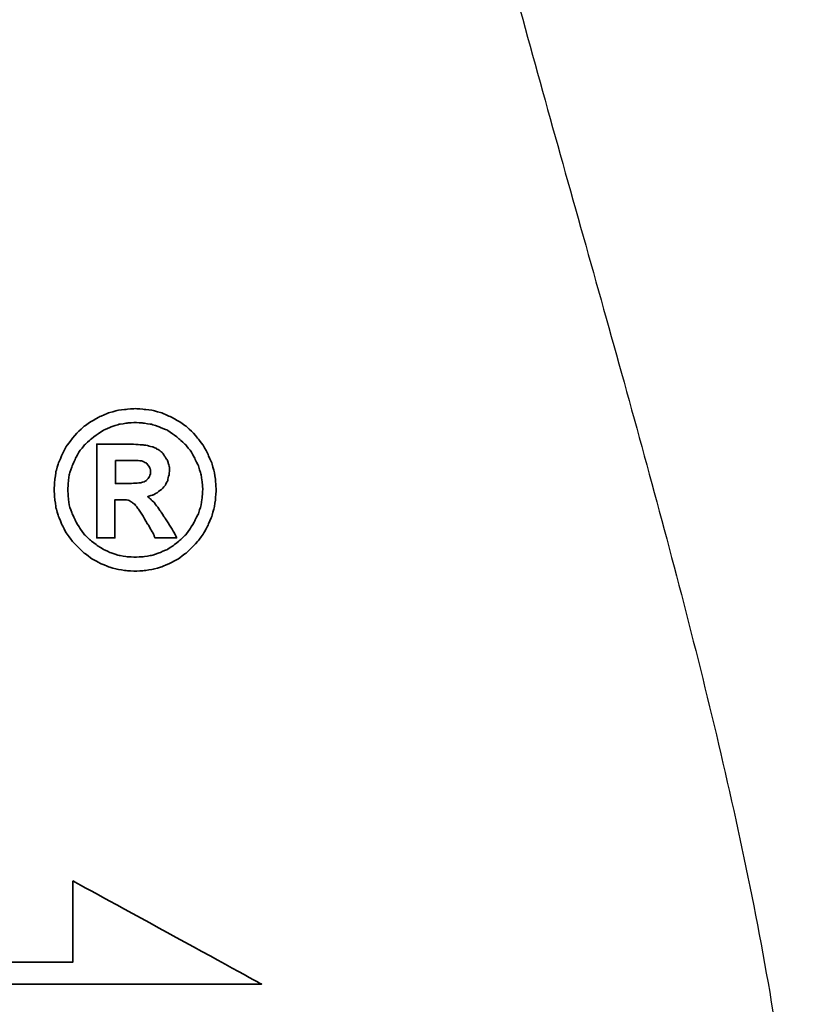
# Model space of a CAD drawing. Header units: millimetres. Extents: x 13 to 548, y 152 to 342.
# Tile 44 of 47: x 448.39 to 456, y 198.42 to 207.91. Entities that reach past the tile are written whole.
import ezdxf

# ---------------------------------------------------------------- set-up
doc = ezdxf.new("R2010")
doc.units = ezdxf.units.MM
doc.header["$LTSCALE"] = 0.15
for name, color, linetype in [('DIM', 4, 'CONTINUOUS'), ('layer 1', 7, 'CONTINUOUS'), ('OUT', 3, 'CONTINUOUS')]:
    doc.layers.add(name, color=color, linetype=linetype)

# ---------------------------------------------------------------- blocks, each defined once
blk = doc.blocks.new('TBI MOTION logo(完整正式版)')
at = {"layer": 'layer 1', "color": 22, "lineweight": 35}
for points, knots in [([(81.20634, 4.98624), (81.20634, 4.98624), (81.18649, 5.32862), (81.18649, 5.32862), (81.18649, 5.32862), (81.18649, 5.32862), (81.13886, 5.66206), (81.13886, 5.66206), (81.13886, 5.66206), (81.13886, 5.66206), (81.04359, 5.97764), (81.04359, 5.97764), (81.04359, 5.97764), (81.04359, 5.97764), (80.91061, 6.29124), (80.91061, 6.29124), (80.91061, 6.29124), (80.91061, 6.29124), (80.75778, 6.58697), (80.75778, 6.58697), (80.75778, 6.58697), (80.75778, 6.58697), (80.5593, 6.85294), (80.5593, 6.85294), (80.5593, 6.85294), (80.5593, 6.85294), (80.33105, 7.1189), (80.33105, 7.1189), (80.33105, 7.1189), (80.33105, 7.1189), (80.09287, 7.33921), (80.09287, 7.33921), (80.09287, 7.33921), (80.09287, 7.33921), (79.815, 7.51982), (79.815, 7.51982), (79.815, 7.51982), (79.815, 7.51982), (79.51133, 7.69051), (79.51133, 7.69051), (79.51133, 7.69051), (79.51133, 7.69051), (79.19773, 7.8235), (79.19773, 7.8235), (79.19773, 7.8235), (79.19773, 7.8235), (78.88215, 7.91877), (78.88215, 7.91877), (78.88215, 7.91877), (78.88215, 7.91877), (78.54871, 7.95846), (78.54871, 7.95846), (78.54871, 7.95846), (78.54871, 7.95846), (78.21526, 7.98625), (78.21526, 7.98625), (78.21526, 7.98625), (78.21526, 7.98625), (77.87388, 7.95846), (77.87388, 7.95846), (77.87388, 7.95846), (77.87388, 7.95846), (77.54044, 7.91877), (77.54044, 7.91877), (77.54044, 7.91877), (77.54044, 7.91877), (77.22485, 7.8235), (77.22485, 7.8235), (77.22485, 7.8235), (77.22485, 7.8235), (76.91027, 7.69051), (76.91027, 7.69051), (76.91027, 7.69051), (76.91027, 7.69051), (76.6056, 7.51982), (76.6056, 7.51982), (76.6056, 7.51982), (76.6056, 7.51982), (76.32972, 7.33921), (76.32972, 7.33921), (76.32972, 7.33921), (76.32972, 7.33921), (76.09154, 7.1189), (76.09154, 7.1189), (76.09154, 7.1189), (76.09154, 7.1189), (75.86329, 6.85294), (75.86329, 6.85294), (75.86329, 6.85294), (75.86329, 6.85294), (75.66382, 6.58697), (75.66382, 6.58697), (75.66382, 6.58697), (75.66382, 6.58697), (75.51099, 6.29124), (75.51099, 6.29124), (75.51099, 6.29124), (75.51099, 6.29124), (75.37702, 5.97764), (75.37702, 5.97764), (75.37702, 5.97764), (75.37702, 5.97764), (75.28175, 5.66206), (75.28175, 5.66206), (75.28175, 5.66206), (75.28175, 5.66206), (75.23411, 5.32862), (75.23411, 5.32862), (75.23411, 5.32862), (75.23411, 5.32862), (75.21625, 4.98624), (75.21625, 4.98624), (75.21625, 4.98624), (75.21625, 4.98624), (75.23411, 4.6528), (75.23411, 4.6528), (75.23411, 4.6528), (75.23411, 4.6528), (75.28175, 4.32035), (75.28175, 4.32035), (75.28175, 4.32035), (75.28175, 4.32035), (75.37702, 3.99583), (75.37702, 3.99583), (75.37702, 3.99583), (75.37702, 3.99583), (75.51099, 3.68224), (75.51099, 3.68224), (75.51099, 3.68224), (75.51099, 3.68224), (75.66382, 3.38749), (75.66382, 3.38749), (75.66382, 3.38749), (75.66382, 3.38749), (75.86329, 3.10963), (75.86329, 3.10963), (75.86329, 3.10963), (75.86329, 3.10963), (76.09154, 2.87145), (76.09154, 2.87145), (76.09154, 2.87145), (76.09154, 2.87145), (76.32972, 2.6432), (76.32972, 2.6432), (76.32972, 2.6432), (76.32972, 2.6432), (76.6056, 2.43381), (76.6056, 2.43381), (76.6056, 2.43381), (76.6056, 2.43381), (76.91027, 2.27205), (76.91027, 2.27205), (76.91027, 2.27205), (76.91027, 2.27205), (77.22485, 2.13906), (77.22485, 2.13906), (77.22485, 2.13906), (77.22485, 2.13906), (77.54044, 2.0438), (77.54044, 2.0438), (77.54044, 2.0438), (77.54044, 2.0438), (77.87388, 1.99616), (77.87388, 1.99616), (77.87388, 1.99616), (77.87388, 1.99616), (78.21526, 1.97631), (78.21526, 1.97631), (78.21526, 1.97631), (78.21526, 1.97631), (78.54871, 1.99616), (78.54871, 1.99616), (78.54871, 1.99616), (78.54871, 1.99616), (78.88215, 2.0438), (78.88215, 2.0438), (78.88215, 2.0438), (78.88215, 2.0438), (79.19773, 2.13906), (79.19773, 2.13906), (79.19773, 2.13906), (79.19773, 2.13906), (79.51133, 2.27205), (79.51133, 2.27205), (79.51133, 2.27205), (79.51133, 2.27205), (79.815, 2.43381), (79.815, 2.43381), (79.815, 2.43381), (79.815, 2.43381), (80.09287, 2.6432), (80.09287, 2.6432), (80.09287, 2.6432), (80.09287, 2.6432), (80.33105, 2.87145), (80.33105, 2.87145), (80.33105, 2.87145), (80.33105, 2.87145), (80.5593, 3.10963), (80.5593, 3.10963), (80.5593, 3.10963), (80.5593, 3.10963), (80.75778, 3.38749), (80.75778, 3.38749), (80.75778, 3.38749), (80.75778, 3.38749), (80.91061, 3.68224), (80.91061, 3.68224), (80.91061, 3.68224), (80.91061, 3.68224), (81.04359, 3.99583), (81.04359, 3.99583), (81.04359, 3.99583), (81.04359, 3.99583), (81.13886, 4.32035), (81.13886, 4.32035), (81.13886, 4.32035), (81.13886, 4.32035), (81.18649, 4.6528), (81.18649, 4.6528), (81.18649, 4.6528), (81.18649, 4.6528), (81.20634, 4.98624), (81.20634, 4.98624)], [0, 0, 0, 0, 0.01785714, 0.01785714, 0.01785714, 0.01785715, 0.03571429, 0.03571429, 0.03571429, 0.0357143, 0.05357143, 0.05357143, 0.05357143, 0.05357144, 0.07142857, 0.07142857, 0.07142857, 0.07142858, 0.08928571, 0.08928571, 0.08928571, 0.08928572, 0.10714286, 0.10714286, 0.10714286, 0.10714287, 0.125, 0.125, 0.125, 0.12500001, 0.14285714, 0.14285714, 0.14285714, 0.14285715, 0.16071429, 0.16071429, 0.16071429, 0.1607143, 0.17857143, 0.17857143, 0.17857143, 0.17857144, 0.19642857, 0.19642857, 0.19642857, 0.19642858, 0.21428571, 0.21428571, 0.21428571, 0.21428572, 0.23214286, 0.23214286, 0.23214286, 0.23214287, 0.25, 0.25, 0.25, 0.25000001, 0.26785714, 0.26785714, 0.26785714, 0.26785715, 0.28571429, 0.28571429, 0.28571429, 0.2857143, 0.30357143, 0.30357143, 0.30357143, 0.30357144, 0.32142857, 0.32142857, 0.32142857, 0.32142858, 0.33928571, 0.33928571, 0.33928571, 0.33928572, 0.35714286, 0.35714286, 0.35714286, 0.35714287, 0.375, 0.375, 0.375, 0.37500001, 0.39285714, 0.39285714, 0.39285714, 0.39285715, 0.41071429, 0.41071429, 0.41071429, 0.4107143, 0.42857143, 0.42857143, 0.42857143, 0.42857144, 0.44642857, 0.44642857, 0.44642857, 0.44642858, 0.46428571, 0.46428571, 0.46428571, 0.46428572, 0.48214286, 0.48214286, 0.48214286, 0.48214287, 0.5, 0.5, 0.5, 0.50000001, 0.51785714, 0.51785714, 0.51785714, 0.51785715, 0.53571429, 0.53571429, 0.53571429, 0.5357143, 0.55357143, 0.55357143, 0.55357143, 0.55357144, 0.57142857, 0.57142857, 0.57142857, 0.57142858, 0.58928571, 0.58928571, 0.58928571, 0.58928572, 0.60714286, 0.60714286, 0.60714286, 0.60714287, 0.625, 0.625, 0.625, 0.62500001, 0.64285714, 0.64285714, 0.64285714, 0.64285715, 0.66071429, 0.66071429, 0.66071429, 0.6607143, 0.67857143, 0.67857143, 0.67857143, 0.67857144, 0.69642857, 0.69642857, 0.69642857, 0.69642858, 0.71428571, 0.71428571, 0.71428571, 0.71428572, 0.73214286, 0.73214286, 0.73214286, 0.73214287, 0.75, 0.75, 0.75, 0.75000001, 0.76785714, 0.76785714, 0.76785714, 0.76785715, 0.78571429, 0.78571429, 0.78571429, 0.7857143, 0.80357143, 0.80357143, 0.80357143, 0.80357144, 0.82142857, 0.82142857, 0.82142857, 0.82142858, 0.83928571, 0.83928571, 0.83928571, 0.83928572, 0.85714286, 0.85714286, 0.85714286, 0.85714287, 0.875, 0.875, 0.875, 0.87500001, 0.89285714, 0.89285714, 0.89285714, 0.89285715, 0.91071429, 0.91071429, 0.91071429, 0.9107143, 0.92857143, 0.92857143, 0.92857143, 0.92857144, 0.94642857, 0.94642857, 0.94642857, 0.94642858, 0.96428571, 0.96428571, 0.96428571, 0.96428572, 0.98214286, 0.98214286, 0.98214286, 0.98214287, 1, 1, 1, 1]), ([(80.71014, 4.98624), (80.71014, 4.98624), (80.69129, 5.29091), (80.69129, 5.29091), (80.69129, 5.29091), (80.69129, 5.29091), (80.64464, 5.57672), (80.64464, 5.57672), (80.64464, 5.57672), (80.64464, 5.57672), (80.54937, 5.87245), (80.54937, 5.87245), (80.54937, 5.87245), (80.54937, 5.87245), (80.41639, 6.14833), (80.41639, 6.14833), (80.41639, 6.14833), (80.41639, 6.14833), (80.27349, 6.41429), (80.27349, 6.41429), (80.27349, 6.41429), (80.27349, 6.41429), (80.08295, 6.64255), (80.08295, 6.64255), (80.08295, 6.64255), (80.08295, 6.64255), (79.86264, 6.84301), (79.86264, 6.84301), (79.86264, 6.84301), (79.86264, 6.84301), (79.63439, 7.03355), (79.63439, 7.03355), (79.63439, 7.03355), (79.63439, 7.03355), (79.37835, 7.1963), (79.37835, 7.1963), (79.37835, 7.1963), (79.37835, 7.1963), (79.10246, 7.30944), (79.10246, 7.30944), (79.10246, 7.30944), (79.10246, 7.30944), (78.81665, 7.40471), (78.81665, 7.40471), (78.81665, 7.40471), (78.81665, 7.40471), (78.511, 7.45234), (78.511, 7.45234), (78.511, 7.45234), (78.511, 7.45234), (78.21526, 7.47219), (78.21526, 7.47219), (78.21526, 7.47219), (78.21526, 7.47219), (77.9106, 7.45234), (77.9106, 7.45234), (77.9106, 7.45234), (77.9106, 7.45234), (77.61685, 7.40471), (77.61685, 7.40471), (77.61685, 7.40471), (77.61685, 7.40471), (77.32012, 7.30944), (77.32012, 7.30944), (77.32012, 7.30944), (77.32012, 7.30944), (77.06309, 7.1963), (77.06309, 7.1963), (77.06309, 7.1963), (77.06309, 7.1963), (76.80606, 7.03355), (76.80606, 7.03355), (76.80606, 7.03355), (76.80606, 7.03355), (76.55797, 6.84301), (76.55797, 6.84301), (76.55797, 6.84301), (76.55797, 6.84301), (76.34063, 6.64255), (76.34063, 6.64255), (76.34063, 6.64255), (76.34063, 6.64255), (76.1491, 6.41429), (76.1491, 6.41429), (76.1491, 6.41429), (76.1491, 6.41429), (76.0062, 6.14833), (76.0062, 6.14833), (76.0062, 6.14833), (76.0062, 6.14833), (75.88314, 5.87245), (75.88314, 5.87245), (75.88314, 5.87245), (75.88314, 5.87245), (75.77794, 5.57672), (75.77794, 5.57672), (75.77794, 5.57672), (75.77794, 5.57672), (75.73924, 5.29091), (75.73924, 5.29091), (75.73924, 5.29091), (75.73924, 5.29091), (75.72039, 4.98624), (75.72039, 4.98624), (75.72039, 4.98624), (75.72039, 4.98624), (75.73924, 4.67165), (75.73924, 4.67165), (75.73924, 4.67165), (75.73924, 4.67165), (75.77794, 4.37791), (75.77794, 4.37791), (75.77794, 4.37791), (75.77794, 4.37791), (75.88314, 4.10102), (75.88314, 4.10102), (75.88314, 4.10102), (75.88314, 4.10102), (76.0062, 3.83407), (76.0062, 3.83407), (76.0062, 3.83407), (76.0062, 3.83407), (76.15902, 3.56811), (76.15902, 3.56811), (76.15902, 3.56811), (76.15902, 3.56811), (76.34063, 3.32001), (76.34063, 3.32001), (76.34063, 3.32001), (76.34063, 3.32001), (76.55797, 3.11955), (76.55797, 3.11955), (76.55797, 3.11955), (76.55797, 3.11955), (76.80606, 2.92901), (76.80606, 2.92901), (76.80606, 2.92901), (76.80606, 2.92901), (77.06309, 2.76725), (77.06309, 2.76725), (77.06309, 2.76725), (77.06309, 2.76725), (77.32012, 2.65412), (77.32012, 2.65412), (77.32012, 2.65412), (77.32012, 2.65412), (77.61685, 2.55786), (77.61685, 2.55786), (77.61685, 2.55786), (77.61685, 2.55786), (77.9106, 2.51022), (77.9106, 2.51022), (77.9106, 2.51022), (77.9106, 2.51022), (78.21526, 2.49137), (78.21526, 2.49137), (78.21526, 2.49137), (78.21526, 2.49137), (78.511, 2.51022), (78.511, 2.51022), (78.511, 2.51022), (78.511, 2.51022), (78.81665, 2.55786), (78.81665, 2.55786), (78.81665, 2.55786), (78.81665, 2.55786), (79.10246, 2.65412), (79.10246, 2.65412), (79.10246, 2.65412), (79.10246, 2.65412), (79.37835, 2.76725), (79.37835, 2.76725), (79.37835, 2.76725), (79.37835, 2.76725), (79.63439, 2.92901), (79.63439, 2.92901), (79.63439, 2.92901), (79.63439, 2.92901), (79.86264, 3.11955), (79.86264, 3.11955), (79.86264, 3.11955), (79.86264, 3.11955), (80.08295, 3.32001), (80.08295, 3.32001), (80.08295, 3.32001), (80.08295, 3.32001), (80.26356, 3.56811), (80.26356, 3.56811), (80.26356, 3.56811), (80.26356, 3.56811), (80.41639, 3.83407), (80.41639, 3.83407), (80.41639, 3.83407), (80.41639, 3.83407), (80.54937, 4.10102), (80.54937, 4.10102), (80.54937, 4.10102), (80.54937, 4.10102), (80.64464, 4.37791), (80.64464, 4.37791), (80.64464, 4.37791), (80.64464, 4.37791), (80.69129, 4.67165), (80.69129, 4.67165), (80.69129, 4.67165), (80.69129, 4.67165), (80.71014, 4.98624), (80.71014, 4.98624)], [0, 0, 0, 0, 0.01923077, 0.01923077, 0.01923077, 0.01923078, 0.03846154, 0.03846154, 0.03846154, 0.03846155, 0.05769231, 0.05769231, 0.05769231, 0.05769232, 0.07692308, 0.07692308, 0.07692308, 0.07692309, 0.09615385, 0.09615385, 0.09615385, 0.09615386, 0.11538462, 0.11538462, 0.11538462, 0.11538463, 0.13461538, 0.13461538, 0.13461538, 0.13461539, 0.15384615, 0.15384615, 0.15384615, 0.15384616, 0.17307692, 0.17307692, 0.17307692, 0.17307693, 0.19230769, 0.19230769, 0.19230769, 0.1923077, 0.21153846, 0.21153846, 0.21153846, 0.21153847, 0.23076923, 0.23076923, 0.23076923, 0.23076924, 0.25, 0.25, 0.25, 0.25000001, 0.26923077, 0.26923077, 0.26923077, 0.26923078, 0.28846154, 0.28846154, 0.28846154, 0.28846155, 0.30769231, 0.30769231, 0.30769231, 0.30769232, 0.32692308, 0.32692308, 0.32692308, 0.32692309, 0.34615385, 0.34615385, 0.34615385, 0.34615386, 0.36538462, 0.36538462, 0.36538462, 0.36538463, 0.38461538, 0.38461538, 0.38461538, 0.38461539, 0.40384615, 0.40384615, 0.40384615, 0.40384616, 0.42307692, 0.42307692, 0.42307692, 0.42307693, 0.44230769, 0.44230769, 0.44230769, 0.4423077, 0.46153846, 0.46153846, 0.46153846, 0.46153847, 0.48076923, 0.48076923, 0.48076923, 0.48076924, 0.5, 0.5, 0.5, 0.50000001, 0.51923077, 0.51923077, 0.51923077, 0.51923078, 0.53846154, 0.53846154, 0.53846154, 0.53846155, 0.55769231, 0.55769231, 0.55769231, 0.55769232, 0.57692308, 0.57692308, 0.57692308, 0.57692309, 0.59615385, 0.59615385, 0.59615385, 0.59615386, 0.61538462, 0.61538462, 0.61538462, 0.61538463, 0.63461538, 0.63461538, 0.63461538, 0.63461539, 0.65384615, 0.65384615, 0.65384615, 0.65384616, 0.67307692, 0.67307692, 0.67307692, 0.67307693, 0.69230769, 0.69230769, 0.69230769, 0.6923077, 0.71153846, 0.71153846, 0.71153846, 0.71153847, 0.73076923, 0.73076923, 0.73076923, 0.73076924, 0.75, 0.75, 0.75, 0.75000001, 0.76923077, 0.76923077, 0.76923077, 0.76923078, 0.78846154, 0.78846154, 0.78846154, 0.78846155, 0.80769231, 0.80769231, 0.80769231, 0.80769232, 0.82692308, 0.82692308, 0.82692308, 0.82692309, 0.84615385, 0.84615385, 0.84615385, 0.84615386, 0.86538462, 0.86538462, 0.86538462, 0.86538463, 0.88461538, 0.88461538, 0.88461538, 0.88461539, 0.90384615, 0.90384615, 0.90384615, 0.90384616, 0.92307692, 0.92307692, 0.92307692, 0.92307693, 0.94230769, 0.94230769, 0.94230769, 0.9423077, 0.96153846, 0.96153846, 0.96153846, 0.96153847, 0.98076923, 0.98076923, 0.98076923, 0.98076924, 1, 1, 1, 1]), ([(76.78721, 3.2823), (76.78721, 3.2823), (76.78721, 3.32001), (76.78721, 3.32001), (76.78721, 3.32001), (76.78721, 3.32001), (76.78721, 3.42422), (76.78721, 3.42422), (76.78721, 3.42422), (76.78721, 3.42422), (76.78721, 3.59689), (76.78721, 3.59689), (76.78721, 3.59689), (76.78721, 3.59689), (76.78721, 3.80529), (76.78721, 3.80529), (76.78721, 3.80529), (76.78721, 3.80529), (76.78721, 4.0524), (76.78721, 4.0524), (76.78721, 4.0524), (76.78721, 4.0524), (76.78721, 4.32035), (76.78721, 4.32035), (76.78721, 4.32035), (76.78721, 4.32035), (76.78721, 4.92868), (76.78721, 4.92868), (76.78721, 4.92868), (76.78721, 4.92868), (76.78721, 5.53801), (76.78721, 5.53801), (76.78721, 5.53801), (76.78721, 5.53801), (76.78721, 5.82482), (76.78721, 5.82482), (76.78721, 5.82482), (76.78721, 5.82482), (76.78721, 6.07291), (76.78721, 6.07291), (76.78721, 6.07291), (76.78721, 6.07291), (76.78721, 6.30017), (76.78721, 6.30017), (76.78721, 6.30017), (76.78721, 6.30017), (76.78721, 6.45399), (76.78721, 6.45399), (76.78721, 6.45399), (76.78721, 6.45399), (76.78721, 6.5572), (76.78721, 6.5572), (76.78721, 6.5572), (76.78721, 6.5572), (76.78721, 6.59689), (76.78721, 6.59689), (76.78721, 6.59689), (76.78721, 6.59689), (76.78721, 6.67232), (76.78721, 6.67232), (76.78721, 6.67232), (76.78721, 6.67232), (76.8537, 6.67232), (76.8537, 6.67232), (76.8537, 6.67232), (76.8537, 6.67232), (76.87355, 6.67232), (76.87355, 6.67232), (76.87355, 6.67232), (76.87355, 6.67232), (76.91027, 6.67232), (76.91027, 6.67232), (76.91027, 6.67232), (76.91027, 6.67232), (77.04424, 6.67232), (77.04424, 6.67232), (77.04424, 6.67232), (77.04424, 6.67232), (77.22485, 6.67232), (77.22485, 6.67232), (77.22485, 6.67232), (77.22485, 6.67232), (77.43524, 6.67232), (77.43524, 6.67232), (77.43524, 6.67232), (77.43524, 6.67232), (77.65357, 6.67232), (77.65357, 6.67232), (77.65357, 6.67232), (77.65357, 6.67232), (77.82625, 6.67232), (77.82625, 6.67232), (77.82625, 6.67232), (77.82625, 6.67232), (77.94037, 6.67232), (77.94037, 6.67232), (77.94037, 6.67232), (77.94037, 6.67232), (77.97709, 6.67232), (77.97709, 6.67232), (77.97709, 6.67232), (77.97709, 6.67232), (77.99694, 6.67232), (77.99694, 6.67232), (77.99694, 6.67232), (77.99694, 6.67232), (78.00686, 6.67232), (78.00686, 6.67232), (78.00686, 6.67232), (78.00686, 6.67232), (78.28275, 6.6624), (78.28275, 6.6624), (78.28275, 6.6624), (78.28275, 6.6624), (78.50107, 6.64255), (78.50107, 6.64255), (78.50107, 6.64255), (78.50107, 6.64255), (78.511, 6.64255), (78.511, 6.64255), (78.511, 6.64255), (78.511, 6.64255), (78.70154, 6.61476), (78.70154, 6.61476), (78.70154, 6.61476), (78.70154, 6.61476), (78.70154, 6.60483), (78.70154, 6.60483), (78.70154, 6.60483), (78.70154, 6.60483), (78.86429, 6.56713), (78.86429, 6.56713), (78.86429, 6.56713), (78.86429, 6.56713), (78.87223, 6.56713), (78.87223, 6.56713), (78.87223, 6.56713), (78.87223, 6.56713), (78.99727, 6.51056), (78.99727, 6.51056), (78.99727, 6.51056), (78.99727, 6.51056), (79.00719, 6.51056), (79.00719, 6.51056), (79.00719, 6.51056), (79.00719, 6.51056), (79.00719, 6.50162), (79.00719, 6.50162), (79.00719, 6.50162), (79.00719, 6.50162), (79.1104, 6.43415), (79.1104, 6.43415), (79.1104, 6.43415), (79.1104, 6.43415), (79.12132, 6.43415), (79.12132, 6.43415), (79.12132, 6.43415), (79.12132, 6.43415), (79.22552, 6.34781), (79.22552, 6.34781), (79.22552, 6.34781), (79.22552, 6.34781), (79.23544, 6.33888), (79.23544, 6.33888), (79.23544, 6.33888), (79.23544, 6.33888), (79.23544, 6.32895), (79.23544, 6.32895), (79.23544, 6.32895), (79.23544, 6.32895), (79.31087, 6.21483), (79.31087, 6.21483), (79.31087, 6.21483), (79.31087, 6.21483), (79.38629, 6.1007), (79.38629, 6.1007), (79.38629, 6.1007), (79.38629, 6.1007), (79.3972, 6.1007), (79.3972, 6.1007), (79.3972, 6.1007), (79.3972, 6.1007), (79.3972, 6.09078), (79.3972, 6.09078), (79.3972, 6.09078), (79.3972, 6.09078), (79.43392, 5.97764), (79.43392, 5.97764), (79.43392, 5.97764), (79.43392, 5.97764), (79.43392, 5.96772), (79.43392, 5.96772), (79.43392, 5.96772), (79.43392, 5.96772), (79.47362, 5.83474), (79.47362, 5.83474), (79.47362, 5.83474), (79.47362, 5.83474), (79.48156, 5.82482), (79.48156, 5.82482), (79.48156, 5.82482), (79.48156, 5.82482), (79.48156, 5.69977), (79.48156, 5.69977), (79.48156, 5.69977), (79.48156, 5.69977), (79.48156, 5.69183), (79.48156, 5.69183), (79.48156, 5.69183), (79.48156, 5.69183), (79.4637, 5.51915), (79.4637, 5.51915), (79.4637, 5.51915), (79.4637, 5.51915), (79.4637, 5.51122), (79.4637, 5.51122), (79.4637, 5.51122), (79.4637, 5.51122), (79.45377, 5.51122), (79.45377, 5.51122), (79.45377, 5.51122), (79.45377, 5.51122), (79.41507, 5.34847), (79.41507, 5.34847), (79.41507, 5.34847), (79.41507, 5.34847), (79.41507, 5.33854), (79.41507, 5.33854), (79.41507, 5.33854), (79.41507, 5.33854), (79.41507, 5.32862), (79.41507, 5.32862), (79.41507, 5.32862), (79.41507, 5.32862), (79.33865, 5.16785), (79.33865, 5.16785), (79.33865, 5.16785), (79.33865, 5.16785), (79.33071, 5.15693), (79.33071, 5.15693), (79.33071, 5.15693), (79.33071, 5.15693), (79.2156, 5.02495), (79.2156, 5.02495), (79.2156, 5.02495), (79.2156, 5.02495), (79.20567, 5.01502), (79.20567, 5.01502), (79.20567, 5.01502), (79.20567, 5.01502), (79.05483, 4.89991), (79.05483, 4.89991), (79.05483, 4.89991), (79.05483, 4.89991), (79.04491, 4.89197), (79.04491, 4.89197), (79.04491, 4.89197), (79.04491, 4.89197), (78.89208, 4.7967), (78.89208, 4.7967), (78.89208, 4.7967), (78.89208, 4.7967), (78.88215, 4.7967), (78.88215, 4.7967), (78.88215, 4.7967), (78.88215, 4.7967), (78.69161, 4.73913), (78.69161, 4.73913), (78.69161, 4.73913), (78.69161, 4.73913), (78.68169, 4.73913), (78.68169, 4.73913), (78.68169, 4.73913), (78.68169, 4.73913), (78.68169, 4.72921), (78.68169, 4.72921), (78.68169, 4.72921), (78.68169, 4.72921), (78.78688, 4.63394), (78.78688, 4.63394), (78.78688, 4.63394), (78.78688, 4.63394), (78.902, 4.52875), (78.902, 4.52875), (78.902, 4.52875), (78.902, 4.52875), (78.91093, 4.52081), (78.91093, 4.52081), (78.91093, 4.52081), (78.91093, 4.52081), (79.02506, 4.36798), (79.02506, 4.36798), (79.02506, 4.36798), (79.02506, 4.36798), (79.1501, 4.1953), (79.1501, 4.1953), (79.1501, 4.1953), (79.1501, 4.1953), (79.1501, 4.18736), (79.1501, 4.18736), (79.1501, 4.18736), (79.1501, 4.18736), (79.29201, 3.96705), (79.29201, 3.96705), (79.29201, 3.96705), (79.29201, 3.96705), (79.31087, 3.93828), (79.31087, 3.93828), (79.31087, 3.93828), (79.31087, 3.93828), (79.32079, 3.93828), (79.32079, 3.93828), (79.32079, 3.93828), (79.32079, 3.93828), (79.3585, 3.87178), (79.3585, 3.87178), (79.3585, 3.87178), (79.3585, 3.87178), (79.50141, 3.64353), (79.50141, 3.64353), (79.50141, 3.64353), (79.50141, 3.64353), (79.51133, 3.64353), (79.51133, 3.64353), (79.51133, 3.64353), (79.51133, 3.64353), (79.64431, 3.41528), (79.64431, 3.41528), (79.64431, 3.41528), (79.64431, 3.41528), (79.68202, 3.3478), (79.68202, 3.3478), (79.68202, 3.3478), (79.68202, 3.3478), (79.70187, 3.31009), (79.70187, 3.31009), (79.70187, 3.31009), (79.70187, 3.31009), (79.7495, 3.2049), (79.7495, 3.2049), (79.7495, 3.2049), (79.7495, 3.2049), (79.64431, 3.2049), (79.64431, 3.2049), (79.64431, 3.2049), (79.64431, 3.2049), (79.62546, 3.2049), (79.62546, 3.2049), (79.62546, 3.2049), (79.62546, 3.2049), (79.53912, 3.2049), (79.53912, 3.2049), (79.53912, 3.2049), (79.53912, 3.2049), (79.31087, 3.2049), (79.31087, 3.2049), (79.31087, 3.2049), (79.31087, 3.2049), (79.08262, 3.2049), (79.08262, 3.2049), (79.08262, 3.2049), (79.08262, 3.2049), (79.00719, 3.2049), (79.00719, 3.2049), (79.00719, 3.2049), (79.00719, 3.2049), (78.98735, 3.2049), (78.98735, 3.2049), (78.98735, 3.2049), (78.98735, 3.2049), (78.94964, 3.2049), (78.94964, 3.2049), (78.94964, 3.2049), (78.94964, 3.2049), (78.92979, 3.24459), (78.92979, 3.24459), (78.92979, 3.24459), (78.92979, 3.24459), (78.91093, 3.2823), (78.91093, 3.2823), (78.91093, 3.2823), (78.91093, 3.2823), (78.91093, 3.29223), (78.91093, 3.29223), (78.91093, 3.29223), (78.91093, 3.29223), (78.89208, 3.3478), (78.89208, 3.3478), (78.89208, 3.3478), (78.89208, 3.3478), (78.78688, 3.52048), (78.78688, 3.52048), (78.78688, 3.52048), (78.78688, 3.52048), (78.69161, 3.7001), (78.69161, 3.7001), (78.69161, 3.7001), (78.69161, 3.7001), (78.6539, 3.7388), (78.6539, 3.7388), (78.6539, 3.7388), (78.6539, 3.7388), (78.64398, 3.74873), (78.64398, 3.74873), (78.64398, 3.74873), (78.64398, 3.74873), (78.64398, 3.75766), (78.64398, 3.75766), (78.64398, 3.75766), (78.64398, 3.75766), (78.63405, 3.78644), (78.63405, 3.78644), (78.63405, 3.78644), (78.63405, 3.78644), (78.48321, 4.04347), (78.48321, 4.04347), (78.48321, 4.04347), (78.48321, 4.04347), (78.33038, 4.2618), (78.33038, 4.2618), (78.33038, 4.2618), (78.33038, 4.2618), (78.20732, 4.43447), (78.20732, 4.43447), (78.20732, 4.43447), (78.20732, 4.43447), (78.09221, 4.52081), (78.09221, 4.52081), (78.09221, 4.52081), (78.09221, 4.52081), (78.02472, 4.56845), (78.02472, 4.56845), (78.02472, 4.56845), (78.02472, 4.56845), (77.9493, 4.60616), (77.9493, 4.60616), (77.9493, 4.60616), (77.9493, 4.60616), (77.8451, 4.61608), (77.8451, 4.61608), (77.8451, 4.61608), (77.8451, 4.61608), (77.71113, 4.61608), (77.71113, 4.61608), (77.71113, 4.61608), (77.71113, 4.61608), (77.69128, 4.61608), (77.69128, 4.61608), (77.69128, 4.61608), (77.69128, 4.61608), (77.67342, 4.61608), (77.67342, 4.61608), (77.67342, 4.61608), (77.67342, 4.61608), (77.5583, 4.61608), (77.5583, 4.61608), (77.5583, 4.61608), (77.5583, 4.61608), (77.46303, 4.61608), (77.46303, 4.61608), (77.46303, 4.61608), (77.46303, 4.61608), (77.46303, 4.54761), (77.46303, 4.54761), (77.46303, 4.54761), (77.46303, 4.54761), (77.46303, 4.47318), (77.46303, 4.47318), (77.46303, 4.47318), (77.46303, 4.47318), (77.46303, 4.24294), (77.46303, 4.24294), (77.46303, 4.24294), (77.46303, 4.24294), (77.46303, 3.99583), (77.46303, 3.99583), (77.46303, 3.99583), (77.46303, 3.99583), (77.46303, 3.72888), (77.46303, 3.72888), (77.46303, 3.72888), (77.46303, 3.72888), (77.46303, 3.51055), (77.46303, 3.51055), (77.46303, 3.51055), (77.46303, 3.51055), (77.46303, 3.42422), (77.46303, 3.42422), (77.46303, 3.42422), (77.46303, 3.42422), (77.46303, 3.35773), (77.46303, 3.35773), (77.46303, 3.35773), (77.46303, 3.35773), (77.46303, 3.30017), (77.46303, 3.30017), (77.46303, 3.30017), (77.46303, 3.30017), (77.46303, 3.2823), (77.46303, 3.2823), (77.46303, 3.2823), (77.46303, 3.2823), (77.46303, 3.2049), (77.46303, 3.2049), (77.46303, 3.2049), (77.46303, 3.2049), (77.39753, 3.2049), (77.39753, 3.2049), (77.39753, 3.2049), (77.39753, 3.2049), (77.37768, 3.2049), (77.37768, 3.2049), (77.37768, 3.2049), (77.37768, 3.2049), (77.32012, 3.2049), (77.32012, 3.2049), (77.32012, 3.2049), (77.32012, 3.2049), (77.12165, 3.2049), (77.12165, 3.2049), (77.12165, 3.2049), (77.12165, 3.2049), (76.94897, 3.2049), (76.94897, 3.2049), (76.94897, 3.2049), (76.94897, 3.2049), (76.8924, 3.2049), (76.8924, 3.2049), (76.8924, 3.2049), (76.8924, 3.2049), (76.8537, 3.2049), (76.8537, 3.2049), (76.8537, 3.2049), (76.8537, 3.2049), (76.78721, 3.2049), (76.78721, 3.2049), (76.78721, 3.2049), (76.78721, 3.2049), (76.78721, 3.2823), (76.78721, 3.2823)], [0, 0, 0, 0, 0.00740741, 0.00740741, 0.00740741, 0.00740742, 0.01481481, 0.01481481, 0.01481481, 0.01481482, 0.02222222, 0.02222222, 0.02222222, 0.02222223, 0.02962963, 0.02962963, 0.02962963, 0.02962964, 0.03703704, 0.03703704, 0.03703704, 0.03703705, 0.04444444, 0.04444444, 0.04444444, 0.04444445, 0.05185185, 0.05185185, 0.05185185, 0.05185186, 0.05925926, 0.05925926, 0.05925926, 0.05925927, 0.06666667, 0.06666667, 0.06666667, 0.06666668, 0.07407407, 0.07407407, 0.07407407, 0.07407408, 0.08148148, 0.08148148, 0.08148148, 0.08148149, 0.08888889, 0.08888889, 0.08888889, 0.0888889, 0.0962963, 0.0962963, 0.0962963, 0.09629631, 0.1037037, 0.1037037, 0.1037037, 0.10370371, 0.11111111, 0.11111111, 0.11111111, 0.11111112, 0.11851852, 0.11851852, 0.11851852, 0.11851853, 0.12592593, 0.12592593, 0.12592593, 0.12592594, 0.13333333, 0.13333333, 0.13333333, 0.13333334, 0.14074074, 0.14074074, 0.14074074, 0.14074075, 0.14814815, 0.14814815, 0.14814815, 0.14814816, 0.15555556, 0.15555556, 0.15555556, 0.15555557, 0.16296296, 0.16296296, 0.16296296, 0.16296297, 0.17037037, 0.17037037, 0.17037037, 0.17037038, 0.17777778, 0.17777778, 0.17777778, 0.17777779, 0.18518519, 0.18518519, 0.18518519, 0.1851852, 0.19259259, 0.19259259, 0.19259259, 0.1925926, 0.2, 0.2, 0.2, 0.20000001, 0.20740741, 0.20740741, 0.20740741, 0.20740742, 0.21481481, 0.21481481, 0.21481481, 0.21481482, 0.22222222, 0.22222222, 0.22222222, 0.22222223, 0.22962963, 0.22962963, 0.22962963, 0.22962964, 0.23703704, 0.23703704, 0.23703704, 0.23703705, 0.24444444, 0.24444444, 0.24444444, 0.24444445, 0.25185185, 0.25185185, 0.25185185, 0.25185186, 0.25925926, 0.25925926, 0.25925926, 0.25925927, 0.26666667, 0.26666667, 0.26666667, 0.26666668, 0.27407407, 0.27407407, 0.27407407, 0.27407408, 0.28148148, 0.28148148, 0.28148148, 0.28148149, 0.28888889, 0.28888889, 0.28888889, 0.2888889, 0.2962963, 0.2962963, 0.2962963, 0.29629631, 0.3037037, 0.3037037, 0.3037037, 0.30370371, 0.31111111, 0.31111111, 0.31111111, 0.31111112, 0.31851852, 0.31851852, 0.31851852, 0.31851853, 0.32592593, 0.32592593, 0.32592593, 0.32592594, 0.33333333, 0.33333333, 0.33333333, 0.33333334, 0.34074074, 0.34074074, 0.34074074, 0.34074075, 0.34814815, 0.34814815, 0.34814815, 0.34814816, 0.35555556, 0.35555556, 0.35555556, 0.35555557, 0.36296296, 0.36296296, 0.36296296, 0.36296297, 0.37037037, 0.37037037, 0.37037037, 0.37037038, 0.37777778, 0.37777778, 0.37777778, 0.37777779, 0.38518519, 0.38518519, 0.38518519, 0.3851852, 0.39259259, 0.39259259, 0.39259259, 0.3925926, 0.4, 0.4, 0.4, 0.40000001, 0.40740741, 0.40740741, 0.40740741, 0.40740742, 0.41481481, 0.41481481, 0.41481481, 0.41481482, 0.42222222, 0.42222222, 0.42222222, 0.42222223, 0.42962963, 0.42962963, 0.42962963, 0.42962964, 0.43703704, 0.43703704, 0.43703704, 0.43703705, 0.44444444, 0.44444444, 0.44444444, 0.44444445, 0.45185185, 0.45185185, 0.45185185, 0.45185186, 0.45925926, 0.45925926, 0.45925926, 0.45925927, 0.46666667, 0.46666667, 0.46666667, 0.46666668, 0.47407407, 0.47407407, 0.47407407, 0.47407408, 0.48148148, 0.48148148, 0.48148148, 0.48148149, 0.48888889, 0.48888889, 0.48888889, 0.4888889, 0.4962963, 0.4962963, 0.4962963, 0.49629631, 0.5037037, 0.5037037, 0.5037037, 0.50370371, 0.51111111, 0.51111111, 0.51111111, 0.51111112, 0.51851852, 0.51851852, 0.51851852, 0.51851853, 0.52592593, 0.52592593, 0.52592593, 0.52592594, 0.53333333, 0.53333333, 0.53333333, 0.53333334, 0.54074074, 0.54074074, 0.54074074, 0.54074075, 0.54814815, 0.54814815, 0.54814815, 0.54814816, 0.55555556, 0.55555556, 0.55555556, 0.55555557, 0.56296296, 0.56296296, 0.56296296, 0.56296297, 0.57037037, 0.57037037, 0.57037037, 0.57037038, 0.57777778, 0.57777778, 0.57777778, 0.57777779, 0.58518519, 0.58518519, 0.58518519, 0.5851852, 0.59259259, 0.59259259, 0.59259259, 0.5925926, 0.6, 0.6, 0.6, 0.60000001, 0.60740741, 0.60740741, 0.60740741, 0.60740742, 0.61481481, 0.61481481, 0.61481481, 0.61481482, 0.62222222, 0.62222222, 0.62222222, 0.62222223, 0.62962963, 0.62962963, 0.62962963, 0.62962964, 0.63703704, 0.63703704, 0.63703704, 0.63703705, 0.64444444, 0.64444444, 0.64444444, 0.64444445, 0.65185185, 0.65185185, 0.65185185, 0.65185186, 0.65925926, 0.65925926, 0.65925926, 0.65925927, 0.66666667, 0.66666667, 0.66666667, 0.66666668, 0.67407407, 0.67407407, 0.67407407, 0.67407408, 0.68148148, 0.68148148, 0.68148148, 0.68148149, 0.68888889, 0.68888889, 0.68888889, 0.6888889, 0.6962963, 0.6962963, 0.6962963, 0.69629631, 0.7037037, 0.7037037, 0.7037037, 0.70370371, 0.71111111, 0.71111111, 0.71111111, 0.71111112, 0.71851852, 0.71851852, 0.71851852, 0.71851853, 0.72592593, 0.72592593, 0.72592593, 0.72592594, 0.73333333, 0.73333333, 0.73333333, 0.73333334, 0.74074074, 0.74074074, 0.74074074, 0.74074075, 0.74814815, 0.74814815, 0.74814815, 0.74814816, 0.75555556, 0.75555556, 0.75555556, 0.75555557, 0.76296296, 0.76296296, 0.76296296, 0.76296297, 0.77037037, 0.77037037, 0.77037037, 0.77037038, 0.77777778, 0.77777778, 0.77777778, 0.77777779, 0.78518519, 0.78518519, 0.78518519, 0.7851852, 0.79259259, 0.79259259, 0.79259259, 0.7925926, 0.8, 0.8, 0.8, 0.80000001, 0.80740741, 0.80740741, 0.80740741, 0.80740742, 0.81481481, 0.81481481, 0.81481481, 0.81481482, 0.82222222, 0.82222222, 0.82222222, 0.82222223, 0.82962963, 0.82962963, 0.82962963, 0.82962964, 0.83703704, 0.83703704, 0.83703704, 0.83703705, 0.84444444, 0.84444444, 0.84444444, 0.84444445, 0.85185185, 0.85185185, 0.85185185, 0.85185186, 0.85925926, 0.85925926, 0.85925926, 0.85925927, 0.86666667, 0.86666667, 0.86666667, 0.86666668, 0.87407407, 0.87407407, 0.87407407, 0.87407408, 0.88148148, 0.88148148, 0.88148148, 0.88148149, 0.88888889, 0.88888889, 0.88888889, 0.8888889, 0.8962963, 0.8962963, 0.8962963, 0.89629631, 0.9037037, 0.9037037, 0.9037037, 0.90370371, 0.91111111, 0.91111111, 0.91111111, 0.91111112, 0.91851852, 0.91851852, 0.91851852, 0.91851853, 0.92592593, 0.92592593, 0.92592593, 0.92592594, 0.93333333, 0.93333333, 0.93333333, 0.93333334, 0.94074074, 0.94074074, 0.94074074, 0.94074075, 0.94814815, 0.94814815, 0.94814815, 0.94814816, 0.95555556, 0.95555556, 0.95555556, 0.95555557, 0.96296296, 0.96296296, 0.96296296, 0.96296297, 0.97037037, 0.97037037, 0.97037037, 0.97037038, 0.97777778, 0.97777778, 0.97777778, 0.97777779, 0.98518519, 0.98518519, 0.98518519, 0.9851852, 0.99259259, 0.99259259, 0.99259259, 0.9925926, 1, 1, 1, 1]), ([(77.48288, 6.07291), (77.48288, 6.07291), (77.48288, 5.99551), (77.48288, 5.99551), (77.48288, 5.99551), (77.48288, 5.99551), (77.48288, 5.82482), (77.48288, 5.82482), (77.48288, 5.82482), (77.48288, 5.82482), (77.48288, 5.63328), (77.48288, 5.63328), (77.48288, 5.63328), (77.48288, 5.63328), (77.48288, 5.46358), (77.48288, 5.46358), (77.48288, 5.46358), (77.48288, 5.46358), (77.48288, 5.29091), (77.48288, 5.29091), (77.48288, 5.29091), (77.48288, 5.29091), (77.48288, 5.21449), (77.48288, 5.21449), (77.48288, 5.21449), (77.48288, 5.21449), (77.50074, 5.21449), (77.50074, 5.21449), (77.50074, 5.21449), (77.50074, 5.21449), (77.71113, 5.21449), (77.71113, 5.21449), (77.71113, 5.21449), (77.71113, 5.21449), (77.94037, 5.21449), (77.94037, 5.21449), (77.94037, 5.21449), (77.94037, 5.21449), (78.01579, 5.21449), (78.01579, 5.21449), (78.01579, 5.21449), (78.01579, 5.21449), (78.03465, 5.21449), (78.03465, 5.21449), (78.03465, 5.21449), (78.03465, 5.21449), (78.2629, 5.23335), (78.2629, 5.23335), (78.2629, 5.23335), (78.2629, 5.23335), (78.42565, 5.24327), (78.42565, 5.24327), (78.42565, 5.24327), (78.42565, 5.24327), (78.54871, 5.28098), (78.54871, 5.28098), (78.54871, 5.28098), (78.54871, 5.28098), (78.62611, 5.32862), (78.62611, 5.32862), (78.62611, 5.32862), (78.62611, 5.32862), (78.69161, 5.40503), (78.69161, 5.40503), (78.69161, 5.40503), (78.69161, 5.40503), (78.73925, 5.48145), (78.73925, 5.48145), (78.73925, 5.48145), (78.73925, 5.48145), (78.77696, 5.55885), (78.77696, 5.55885), (78.77696, 5.55885), (78.77696, 5.55885), (78.77696, 5.65214), (78.77696, 5.65214), (78.77696, 5.65214), (78.77696, 5.65214), (78.76902, 5.76726), (78.76902, 5.76726), (78.76902, 5.76726), (78.76902, 5.76726), (78.71146, 5.87245), (78.71146, 5.87245), (78.71146, 5.87245), (78.71146, 5.87245), (78.62611, 5.96772), (78.62611, 5.96772), (78.62611, 5.96772), (78.62611, 5.96772), (78.511, 6.02528), (78.511, 6.02528), (78.511, 6.02528), (78.511, 6.02528), (78.44451, 6.05306), (78.44451, 6.05306), (78.44451, 6.05306), (78.44451, 6.05306), (78.32046, 6.06299), (78.32046, 6.06299), (78.32046, 6.06299), (78.32046, 6.06299), (78.18748, 6.07291), (78.18748, 6.07291), (78.18748, 6.07291), (78.18748, 6.07291), (77.99694, 6.07291), (77.99694, 6.07291), (77.99694, 6.07291), (77.99694, 6.07291), (77.97709, 6.07291), (77.97709, 6.07291), (77.97709, 6.07291), (77.97709, 6.07291), (77.90167, 6.07291), (77.90167, 6.07291), (77.90167, 6.07291), (77.90167, 6.07291), (77.69128, 6.07291), (77.69128, 6.07291), (77.69128, 6.07291), (77.69128, 6.07291), (77.50074, 6.07291), (77.50074, 6.07291), (77.50074, 6.07291), (77.50074, 6.07291), (77.48288, 6.07291), (77.48288, 6.07291)], [0, 0, 0, 0, 0.03125, 0.03125, 0.03125, 0.03125001, 0.0625, 0.0625, 0.0625, 0.06250001, 0.09375, 0.09375, 0.09375, 0.09375001, 0.125, 0.125, 0.125, 0.12500001, 0.15625, 0.15625, 0.15625, 0.15625001, 0.1875, 0.1875, 0.1875, 0.18750001, 0.21875, 0.21875, 0.21875, 0.21875001, 0.25, 0.25, 0.25, 0.25000001, 0.28125, 0.28125, 0.28125, 0.28125001, 0.3125, 0.3125, 0.3125, 0.31250001, 0.34375, 0.34375, 0.34375, 0.34375001, 0.375, 0.375, 0.375, 0.37500001, 0.40625, 0.40625, 0.40625, 0.40625001, 0.4375, 0.4375, 0.4375, 0.43750001, 0.46875, 0.46875, 0.46875, 0.46875001, 0.5, 0.5, 0.5, 0.50000001, 0.53125, 0.53125, 0.53125, 0.53125001, 0.5625, 0.5625, 0.5625, 0.56250001, 0.59375, 0.59375, 0.59375, 0.59375001, 0.625, 0.625, 0.625, 0.62500001, 0.65625, 0.65625, 0.65625, 0.65625001, 0.6875, 0.6875, 0.6875, 0.68750001, 0.71875, 0.71875, 0.71875, 0.71875001, 0.75, 0.75, 0.75, 0.75000001, 0.78125, 0.78125, 0.78125, 0.78125001, 0.8125, 0.8125, 0.8125, 0.81250001, 0.84375, 0.84375, 0.84375, 0.84375001, 0.875, 0.875, 0.875, 0.87500001, 0.90625, 0.90625, 0.90625, 0.90625001, 0.9375, 0.9375, 0.9375, 0.93750001, 0.96875, 0.96875, 0.96875, 0.96875001, 1, 1, 1, 1]), ([(75.90875, -9.47875), (75.90875, -9.47875), (75.90875, -12.28625), (75.90875, -12.28625), (75.90875, -12.28625), (75.90875, -12.28625), (75.90875, -12.47875), (75.90875, -12.47875), (75.90875, -12.47875), (75.90875, -12.47875), (75.71625, -12.47875), (75.71625, -12.47875), (75.71625, -12.47875), (75.71625, -12.47875), (-88.32875, -12.47875), (-88.32875, -12.47875), (-88.32875, -12.47875), (-88.32875, -12.47875), (-88.32875, -13.29375), (-88.32875, -13.29375), (-88.32875, -13.29375), (-88.32875, -13.29375), (82.89125, -13.29375), (82.89125, -13.29375), (82.89125, -13.29375), (82.89125, -13.29375), (75.90875, -9.47875), (75.90875, -9.47875)], [0, 0, 0, 0, 0.14285714, 0.14285714, 0.14285714, 0.14285715, 0.28571429, 0.28571429, 0.28571429, 0.2857143, 0.42857143, 0.42857143, 0.42857143, 0.42857144, 0.57142857, 0.57142857, 0.57142857, 0.57142858, 0.71428571, 0.71428571, 0.71428571, 0.71428572, 0.85714286, 0.85714286, 0.85714286, 0.85714287, 1, 1, 1, 1])]:
    blk.add_open_spline(points, degree=3, knots=knots, dxfattribs=at)

msp = doc.modelspace()

# ---------------------------------------------------------------- linework, layer by layer
at = {"layer": 'OUT', "color": 0}
msp.add_open_spline([(451.5191, 216.9042), (451.5592, 216.058), (451.6545, 215.2004), (451.9219, 213.4602), (452.0944, 212.5777), (452.4935, 210.7854), (452.7211, 209.8733), (453.208, 208.0308), (453.4661, 207.1049), (453.9902, 205.2396), (454.2563, 204.3003), (454.7701, 202.4024), (455.0181, 201.4439), (455.4574, 199.4988), (455.6486, 198.5122), (455.8525, 197.0009), (455.9066, 196.4905), (455.9796, 195.4636), (455.9984, 194.9491), (455.9984, 194.4337)], degree=3, knots=[0, 0, 0, 0, 0.125, 0.125, 0.25, 0.25, 0.375, 0.375, 0.5, 0.5, 0.625, 0.625, 0.75, 0.75, 0.875, 0.875, 0.9375, 0.9375, 1, 1, 1, 1], dxfattribs=at)

# ---------------------------------------------------------------- block references
at = {"layer": 'DIM', "color": 7, "xscale": 0.2606204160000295, "yscale": 0.2606204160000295, "zscale": 0.2606204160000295}
msp.add_blockref('TBI MOTION logo(完整正式版)', (429.1232, 202.0799), dxfattribs=at)

doc.saveas('drawing.dxf')
